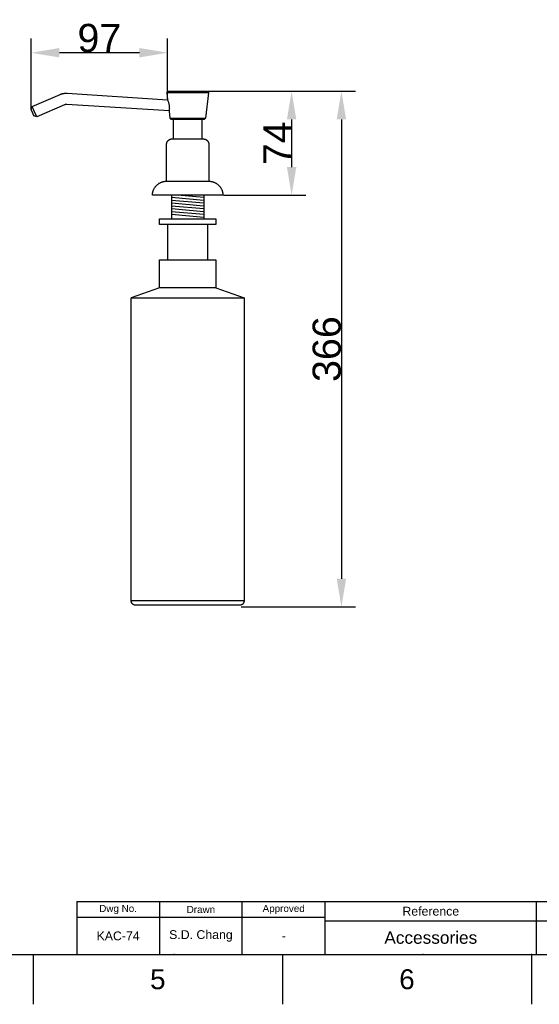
# Model space of a CAD drawing. Header units: millimetres. Extents: x 580 to 2065, y -13 to 1037.
# Tile 8 of 10: x 1313 to 1681, y -13 to 685. Entities that reach past the tile are written whole.
import ezdxf

# ---------------------------------------------------------------- set-up
doc = ezdxf.new("R2010")
doc.units = ezdxf.units.MM
doc.header["$LTSCALE"] = 0.1
for name, color, linetype in [('DEFAULT', 7, 'Continuous'), ('DIM', 3, 'Continuous'), ('FORM', 7, 'Continuous'), ('OUTLINE', 2, 'Continuous'), ('TEXT', 2, 'Continuous')]:
    doc.layers.add(name, color=color, linetype=linetype)
doc.styles.add('ARIAL', font='arial_0.ttf')
doc.styles.get("Standard").update_dxf_attribs({"font": 'arial_0.ttf'})
doc.dimstyles.new('DIMENSION STYLE 01', dxfattribs={"dimtxt": 20, "dimasz": 20, "dimexe": 10, "dimexo": 0.5, "dimgap": 0.09, "dimtad": 1, "dimtoh": 1, "dimdec": 0, "dimzin": 0, "dimdsep": 46, "dimtxsty": 'ARIAL', "dimcen": 0.5, "dimadec": 1, "dimazin": 0, "dimtfac": 1, "dimtdec": 4, "dimtofl": 0, "dimtmove": 0, "dimatfit": 3, "dimfxl": 1, "dimtolj": 1, "dimtzin": 0, "dimarcsym": 0})

# ---------------------------------------------------------------- blocks, each defined once
blk = doc.blocks.new('*D98')
at = {"layer": 'DEFAULT', "color": 0, "lineweight": -2, "transparency": 16777216}
for p, q in [((1446.21, 634.25), (1515.6, 634.25)), ((1505.6, 614.25), (1505.6, 580.43)), ((1457.34, 560.43), (1515.6, 560.43))]:
    blk.add_line(p, q, dxfattribs=at)
at = {"layer": 'DEFAULT', "color": 0, "transparency": 16777216}
for points in [[(1502.27, 614.25), (1508.93, 614.25), (1505.6, 634.25)], [(1502.27, 580.43), (1508.93, 580.43), (1505.6, 560.43)]]:
    blk.add_solid(points, dxfattribs=at)
at = {"layer": 'Defpoints', "color": 0, "transparency": 16777216}
for p in [(1445.71, 634.25), (1456.84, 560.43), (1505.6, 560.43)]:
    blk.add_point(p, dxfattribs=at)
at = {"layer": 'DEFAULT', "color": 0, "transparency": 16777216, "insert": (1495.51, 597.34), "char_height": 20, "attachment_point": 5, "rotation": 90, "style": 'ARIAL'}
blk.add_mtext('\\A1;74', dxfattribs=at)
blk = doc.blocks.new('*D99')
at = {"layer": 'DEFAULT', "color": 0, "lineweight": -2, "transparency": 16777216}
for p, q in [((1446.21, 634.25), (1550.94, 634.25)), ((1540.94, 614.25), (1540.94, 288.5)), ((1469.73, 268.5), (1550.94, 268.5))]:
    blk.add_line(p, q, dxfattribs=at)
at = {"layer": 'DEFAULT', "color": 0, "transparency": 16777216}
for points in [[(1537.61, 614.25), (1544.28, 614.25), (1540.94, 634.25)], [(1537.61, 288.5), (1544.28, 288.5), (1540.94, 268.5)]]:
    blk.add_solid(points, dxfattribs=at)
at = {"layer": 'Defpoints', "color": 0, "transparency": 16777216}
for p in [(1445.71, 634.25), (1469.23, 268.5), (1540.94, 268.5)]:
    blk.add_point(p, dxfattribs=at)
at = {"layer": 'DEFAULT', "color": 0, "transparency": 16777216, "insert": (1530.63, 451.37), "char_height": 20, "attachment_point": 5, "rotation": 90, "style": 'ARIAL'}
blk.add_mtext('\\A1;366', dxfattribs=at)
blk = doc.blocks.new('*D102')
at = {"layer": 'DEFAULT', "color": 0, "lineweight": -2, "transparency": 16777216}
for p, q in [((1320.79, 621.84), (1320.79, 671.54)), ((1417.59, 628.74), (1417.59, 671.54)), ((1397.59, 661.54), (1340.79, 661.54))]:
    blk.add_line(p, q, dxfattribs=at)
at = {"layer": 'DEFAULT', "color": 0, "transparency": 16777216}
for points in [[(1340.79, 664.88), (1340.79, 658.21), (1320.79, 661.54)], [(1397.59, 664.88), (1397.59, 658.21), (1417.59, 661.54)]]:
    blk.add_solid(points, dxfattribs=at)
at = {"layer": 'Defpoints', "color": 0, "transparency": 16777216}
for p in [(1320.79, 661.54), (1417.59, 628.24), (1320.79, 621.34)]:
    blk.add_point(p, dxfattribs=at)
at = {"layer": 'DEFAULT', "color": 0, "transparency": 16777216, "insert": (1369.19, 671.85), "char_height": 20, "attachment_point": 5, "style": 'ARIAL'}
blk.add_mtext('\\A1;97', dxfattribs=at)

msp = doc.modelspace()

# ---------------------------------------------------------------- linework, layer by layer
for p, q in [((615.21, 22.08), (2029.35, 22.08)), ((1322.28, 22.08), (1322.28, -13.27)), ((1499.05, 22.08), (1499.05, -13.27)), ((1675.82, 22.08), (1675.82, -13.27))]:
    msp.add_line(p, q)
for p in [(1422.28, 22.08), (1599.05, 22.08), (1675.82, 22.08)]:
    msp.add_point(p)
at = {"layer": 'DIM'}
for p, q in [((1443.33, 556.84), (1420.33, 558.79)), ((1443.33, 558.84), (1424.73, 560.43)), ((1443.33, 554.83), (1420.33, 556.79)), ((1443.33, 552.82), (1420.33, 554.78)), ((1443.33, 550.81), (1420.33, 552.77)), ((1443.33, 548.81), (1420.33, 550.76)), ((1443.33, 546.8), (1420.33, 548.76)), ((1443.33, 544.79), (1420.33, 546.75))]:
    msp.add_line(p, q, dxfattribs=at)
at = {"layer": 'FORM'}
for p, q in [((1353.1, 59.58), (2029.35, 59.58)), ((1353.1, 59.58), (1353.1, 22.08)), ((1411.85, 59.58), (1411.85, 22.08)), ((1470.6, 22.08), (1470.6, 59.58)), ((1529.35, 22.08), (1529.35, 59.58)), ((1679.35, 22.08), (1679.35, 59.58)), ((1679.35, 22.08), (1679.35, 59.58)), ((1679.35, 22.08), (1679.35, 59.58)), ((1529.35, 48.33), (1353.1, 48.33)), ((1529.35, 45.83), (1879.35, 45.83))]:
    msp.add_line(p, q, dxfattribs=at)
at = {"layer": 'OUTLINE'}
for p, q in [((1321.57, 623.32), (1341.48, 632.01)), ((1341.48, 632.01), (1341.71, 632.1)), ((1341.71, 632.1), (1341.94, 632.18)), ((1341.94, 632.18), (1342.18, 632.26)), ((1342.18, 632.26), (1342.41, 632.34)), ((1342.41, 632.34), (1342.65, 632.41)), ((1342.65, 632.41), (1342.89, 632.47)), ((1342.89, 632.47), (1343.12, 632.53)), ((1343.12, 632.53), (1343.36, 632.58)), ((1343.36, 632.58), (1343.61, 632.63)), ((1343.61, 632.63), (1343.85, 632.68)), ((1343.85, 632.68), (1344.09, 632.72)), ((1344.09, 632.72), (1344.34, 632.75)), ((1344.34, 632.75), (1344.58, 632.78)), ((1344.58, 632.78), (1344.83, 632.81)), ((1344.83, 632.81), (1345.08, 632.83)), ((1345.08, 632.83), (1345.32, 632.84)), ((1345.32, 632.84), (1345.7, 632.85)), ((1345.7, 632.85), (1346.08, 632.85)), ((1346.08, 632.85), (1346.39, 632.84)), ((1346.39, 632.84), (1417.59, 628.24)), ((1416.98, 633.12), (1417.98, 634.25)), ((1446.7, 633.12), (1416.98, 633.12)), ((1416.98, 633.12), (1417.62, 628.02)), ((1417.98, 634.25), (1445.71, 634.25)), ((1446.7, 633.12), (1444.45, 615.12)), ((1445.71, 634.25), (1446.7, 633.12)), ((1446.7, 633.12), (1446.7, 633.12)), ((1320.79, 621.34), (1321.57, 623.32)), ((1323.17, 619.65), (1321.57, 623.31)), ((1344.38, 624.55), (1324.77, 615.99)), ((1344.46, 624.58), (1344.38, 624.55)), ((1344.54, 624.61), (1344.46, 624.58)), ((1344.62, 624.64), (1344.54, 624.61)), ((1344.7, 624.67), (1344.62, 624.64)), ((1344.79, 624.7), (1344.7, 624.67)), ((1344.87, 624.72), (1344.79, 624.7)), ((1344.95, 624.74), (1344.87, 624.72)), ((1345.04, 624.76), (1344.95, 624.74)), ((1345.12, 624.78), (1345.04, 624.76)), ((1345.21, 624.79), (1345.12, 624.78)), ((1345.29, 624.81), (1345.21, 624.79)), ((1345.38, 624.82), (1345.29, 624.81)), ((1345.47, 624.83), (1345.38, 624.82)), ((1345.55, 624.84), (1345.47, 624.83)), ((1345.64, 624.85), (1345.55, 624.84)), ((1345.73, 624.85), (1345.64, 624.85)), ((1345.79, 624.85), (1345.73, 624.85)), ((1345.86, 624.85), (1345.79, 624.85)), ((1345.93, 624.85), (1345.86, 624.85)), ((1346, 624.85), (1345.93, 624.85)), ((1418.66, 620.22), (1346, 624.85)), ((1417.62, 628.02), (1417.81, 627.54)), ((1417.81, 627.54), (1417.99, 627.05)), ((1417.99, 627.05), (1418.15, 626.55)), ((1418.15, 626.55), (1418.3, 626.05)), ((1418.3, 626.05), (1418.43, 625.54)), ((1418.43, 625.54), (1418.54, 625.03)), ((1418.54, 625.03), (1418.64, 624.52)), ((1418.64, 624.52), (1418.72, 624.01)), ((1418.72, 624.01), (1418.77, 623.56)), ((1418.77, 623.56), (1418.8, 623.12)), ((1418.82, 621.78), (1418.79, 621.33)), ((1418.8, 623.12), (1418.82, 622.67)), ((1418.82, 622.67), (1418.83, 622.23)), ((1418.83, 622.23), (1418.82, 621.78)), ((1321.79, 619.05), (1320.79, 621.34)), ((1322.79, 616.76), (1321.79, 619.05)), ((1324.77, 615.99), (1322.79, 616.76)), ((1324.77, 615.99), (1323.17, 619.65)), ((1418.69, 620.45), (1418.62, 620.01)), ((1418.62, 620.01), (1419.23, 615.12)), ((1418.75, 620.89), (1418.69, 620.45)), ((1418.79, 621.33), (1418.75, 620.89)), ((1420.23, 614.25), (1419.23, 615.12)), ((1419.23, 615.12), (1444.45, 615.12)), ((1419.23, 615.12), (1419.23, 615.12)), ((1444.45, 615.12), (1443.46, 614.25)), ((1443.46, 614.25), (1420.23, 614.25)), ((1421.84, 600.43), (1421.84, 614.25)), ((1441.84, 614.25), (1441.84, 600.43)), ((1416.84, 596.61), (1416.85, 596.7)), ((1416.84, 570.43), (1416.84, 596.61)), ((1416.85, 596.8), (1416.86, 596.89)), ((1416.85, 596.7), (1416.85, 596.8)), ((1416.86, 596.89), (1416.87, 596.99)), ((1416.87, 596.99), (1416.88, 597.09)), ((1416.88, 597.09), (1416.9, 597.18)), ((1416.9, 597.18), (1416.92, 597.28)), ((1416.92, 597.28), (1416.94, 597.37)), ((1416.94, 597.37), (1416.96, 597.47)), ((1416.96, 597.47), (1416.99, 597.56)), ((1416.99, 597.56), (1417.01, 597.66)), ((1417.01, 597.66), (1417.04, 597.75)), ((1417.04, 597.75), (1417.08, 597.85)), ((1417.08, 597.85), (1417.11, 597.94)), ((1417.11, 597.94), (1417.15, 598.03)), ((1417.15, 598.03), (1417.19, 598.12)), ((1417.19, 598.12), (1417.23, 598.21)), ((1417.23, 598.21), (1417.27, 598.3)), ((1417.27, 598.3), (1417.32, 598.39)), ((1417.32, 598.39), (1417.37, 598.47)), ((1417.37, 598.47), (1417.42, 598.56)), ((1417.42, 598.56), (1417.47, 598.64)), ((1417.47, 598.64), (1417.52, 598.72)), ((1417.52, 598.72), (1417.58, 598.8)), ((1417.58, 598.8), (1417.64, 598.88)), ((1417.64, 598.88), (1417.7, 598.95)), ((1417.7, 598.95), (1417.76, 599.03)), ((1417.76, 599.03), (1417.82, 599.1)), ((1417.82, 599.1), (1417.89, 599.17)), ((1417.89, 599.17), (1417.95, 599.24)), ((1417.95, 599.24), (1418.02, 599.31)), ((1418.02, 599.31), (1418.09, 599.37)), ((1418.09, 599.37), (1418.15, 599.44)), ((1418.15, 599.44), (1418.22, 599.5)), ((1418.22, 599.5), (1418.3, 599.56)), ((1418.3, 599.56), (1418.37, 599.62)), ((1418.37, 599.62), (1418.45, 599.67)), ((1418.45, 599.67), (1418.52, 599.73)), ((1418.52, 599.73), (1418.6, 599.78)), ((1418.6, 599.78), (1418.68, 599.83)), ((1418.68, 599.83), (1418.76, 599.88)), ((1418.76, 599.88), (1418.85, 599.93)), ((1418.85, 599.93), (1418.93, 599.97)), ((1418.93, 599.97), (1419.01, 600.02)), ((1419.01, 600.02), (1419.1, 600.06)), ((1419.1, 600.06), (1419.19, 600.1)), ((1419.19, 600.1), (1419.28, 600.14)), ((1419.28, 600.14), (1419.37, 600.17)), ((1419.37, 600.17), (1419.46, 600.2)), ((1419.46, 600.2), (1419.55, 600.23)), ((1419.55, 600.23), (1419.64, 600.26)), ((1419.64, 600.26), (1419.73, 600.29)), ((1419.73, 600.29), (1419.82, 600.31)), ((1419.82, 600.31), (1419.92, 600.33)), ((1419.92, 600.33), (1420.01, 600.35)), ((1420.01, 600.35), (1420.1, 600.37)), ((1420.1, 600.37), (1420.2, 600.39)), ((1420.2, 600.39), (1420.29, 600.4)), ((1420.29, 600.4), (1420.38, 600.41)), ((1420.38, 600.41), (1420.48, 600.42)), ((1420.48, 600.42), (1420.57, 600.42)), ((1420.57, 600.42), (1420.66, 600.42)), ((1420.66, 600.42), (1420.76, 600.43)), ((1420.76, 600.43), (1442.93, 600.43)), ((1442.93, 600.43), (1443.02, 600.43)), ((1443.02, 600.43), (1443.1, 600.42)), ((1443.1, 600.42), (1443.19, 600.42)), ((1443.19, 600.42), (1443.28, 600.41)), ((1443.28, 600.41), (1443.37, 600.4)), ((1443.37, 600.4), (1443.46, 600.39)), ((1443.46, 600.39), (1443.54, 600.38)), ((1443.54, 600.38), (1443.63, 600.36)), ((1443.63, 600.36), (1443.72, 600.35)), ((1443.72, 600.35), (1443.8, 600.33)), ((1443.8, 600.33), (1443.89, 600.31)), ((1443.89, 600.31), (1443.97, 600.28)), ((1443.97, 600.28), (1444.06, 600.26)), ((1444.06, 600.26), (1444.14, 600.23)), ((1444.14, 600.23), (1444.22, 600.21)), ((1444.22, 600.21), (1444.31, 600.18)), ((1444.31, 600.18), (1444.39, 600.14)), ((1444.39, 600.14), (1444.47, 600.11)), ((1444.47, 600.11), (1444.55, 600.07)), ((1444.55, 600.07), (1444.63, 600.04)), ((1444.63, 600.04), (1444.71, 600)), ((1444.71, 600), (1444.79, 599.96)), ((1444.79, 599.96), (1444.86, 599.91)), ((1444.86, 599.91), (1444.94, 599.87)), ((1444.94, 599.87), (1445.02, 599.82)), ((1445.02, 599.82), (1445.09, 599.78)), ((1445.09, 599.78), (1445.16, 599.73)), ((1445.16, 599.73), (1445.23, 599.67)), ((1445.23, 599.67), (1445.31, 599.62)), ((1445.31, 599.62), (1445.37, 599.57)), ((1445.37, 599.57), (1445.44, 599.51)), ((1445.44, 599.51), (1445.51, 599.45)), ((1445.51, 599.45), (1445.58, 599.4)), ((1445.58, 599.4), (1445.64, 599.34)), ((1445.64, 599.34), (1445.7, 599.27)), ((1445.7, 599.27), (1445.76, 599.21)), ((1445.76, 599.21), (1445.82, 599.15)), ((1445.82, 599.15), (1445.88, 599.08)), ((1445.88, 599.08), (1445.94, 599.01)), ((1445.94, 599.01), (1445.99, 598.94)), ((1445.99, 598.94), (1446.05, 598.87)), ((1446.05, 598.87), (1446.1, 598.8)), ((1446.1, 598.8), (1446.15, 598.73)), ((1446.15, 598.73), (1446.2, 598.66)), ((1446.2, 598.66), (1446.25, 598.58)), ((1446.25, 598.58), (1446.29, 598.51)), ((1446.29, 598.51), (1446.34, 598.43)), ((1446.34, 598.43), (1446.38, 598.36)), ((1446.38, 598.36), (1446.42, 598.28)), ((1446.42, 598.28), (1446.46, 598.2)), ((1446.46, 598.2), (1446.5, 598.12)), ((1446.5, 598.12), (1446.53, 598.04)), ((1446.53, 598.04), (1446.57, 597.96)), ((1446.57, 597.96), (1446.6, 597.87)), ((1446.6, 597.87), (1446.63, 597.79)), ((1446.63, 597.79), (1446.66, 597.71)), ((1446.66, 597.71), (1446.68, 597.62)), ((1446.68, 597.62), (1446.71, 597.54)), ((1446.71, 597.54), (1446.73, 597.45)), ((1446.73, 597.45), (1446.75, 597.37)), ((1446.75, 597.37), (1446.77, 597.28)), ((1446.77, 597.28), (1446.78, 597.19)), ((1446.78, 597.19), (1446.8, 597.11)), ((1446.8, 597.11), (1446.81, 597.02)), ((1446.81, 597.02), (1446.82, 596.89)), ((1446.82, 596.89), (1446.83, 596.77)), ((1446.83, 596.77), (1446.84, 596.64)), ((1446.84, 596.64), (1446.84, 570.43)), ((1408.12, 565.33), (1408.29, 565.62)), ((1408.29, 565.62), (1408.48, 565.91)), ((1408.48, 565.91), (1408.67, 566.19)), ((1408.67, 566.19), (1408.87, 566.47)), ((1408.87, 566.47), (1409.08, 566.74)), ((1409.08, 566.74), (1409.3, 567)), ((1409.3, 567), (1409.53, 567.25)), ((1409.53, 567.25), (1409.77, 567.5)), ((1409.77, 567.5), (1410.01, 567.73)), ((1410.01, 567.73), (1410.26, 567.96)), ((1410.26, 567.96), (1410.53, 568.18)), ((1410.53, 568.18), (1410.79, 568.39)), ((1410.79, 568.39), (1411.07, 568.59)), ((1411.07, 568.59), (1411.35, 568.79)), ((1411.35, 568.79), (1411.64, 568.97)), ((1411.64, 568.97), (1411.93, 569.14)), ((1411.93, 569.14), (1412.23, 569.3)), ((1412.23, 569.3), (1412.54, 569.46)), ((1412.54, 569.46), (1412.85, 569.6)), ((1412.85, 569.6), (1413.17, 569.73)), ((1413.17, 569.73), (1413.49, 569.85)), ((1413.49, 569.85), (1413.81, 569.96)), ((1413.81, 569.96), (1414.14, 570.05)), ((1414.14, 570.05), (1414.47, 570.14)), ((1414.47, 570.14), (1414.8, 570.22)), ((1414.8, 570.22), (1415.13, 570.28)), ((1415.13, 570.28), (1415.47, 570.33)), ((1415.47, 570.33), (1415.81, 570.37)), ((1415.81, 570.37), (1416.15, 570.4)), ((1416.15, 570.4), (1416.49, 570.42)), ((1416.49, 570.42), (1416.83, 570.43)), ((1416.83, 570.43), (1446.85, 570.43)), ((1446.85, 570.43), (1447.19, 570.42)), ((1447.19, 570.42), (1447.53, 570.4)), ((1447.53, 570.4), (1447.87, 570.37)), ((1447.87, 570.37), (1448.21, 570.33)), ((1448.21, 570.33), (1448.55, 570.28)), ((1448.55, 570.28), (1448.88, 570.22)), ((1448.88, 570.22), (1449.22, 570.14)), ((1449.22, 570.14), (1449.55, 570.05)), ((1449.55, 570.05), (1449.88, 569.96)), ((1449.88, 569.96), (1450.2, 569.85)), ((1450.2, 569.85), (1450.52, 569.73)), ((1450.52, 569.73), (1450.83, 569.6)), ((1450.83, 569.6), (1451.14, 569.46)), ((1451.14, 569.46), (1451.45, 569.3)), ((1451.45, 569.3), (1451.75, 569.14)), ((1451.75, 569.14), (1452.04, 568.97)), ((1452.04, 568.97), (1452.33, 568.79)), ((1452.33, 568.79), (1452.62, 568.59)), ((1452.62, 568.59), (1452.89, 568.39)), ((1452.89, 568.39), (1453.16, 568.18)), ((1453.16, 568.18), (1453.42, 567.96)), ((1453.42, 567.96), (1453.67, 567.73)), ((1453.67, 567.73), (1453.92, 567.5)), ((1453.92, 567.5), (1454.16, 567.25)), ((1454.16, 567.25), (1454.38, 567)), ((1454.38, 567), (1454.6, 566.74)), ((1454.6, 566.74), (1454.82, 566.47)), ((1454.82, 566.47), (1455.02, 566.19)), ((1455.02, 566.19), (1455.21, 565.91)), ((1455.21, 565.91), (1455.39, 565.62)), ((1455.39, 565.62), (1455.56, 565.33)), ((1406.84, 560.43), (1406.85, 560.77)), ((1406.85, 560.43), (1406.84, 560.43)), ((1406.85, 560.77), (1406.86, 561.11)), ((1406.86, 560.43), (1406.85, 560.43)), ((1406.85, 560.43), (1406.85, 560.43)), ((1406.85, 560.43), (1406.85, 560.43)), ((1406.86, 561.11), (1406.89, 561.45)), ((1406.87, 560.43), (1406.86, 560.43)), ((1406.86, 560.43), (1406.86, 560.43)), ((1406.88, 560.43), (1406.87, 560.43)), ((1406.87, 560.43), (1406.87, 560.43)), ((1406.89, 560.43), (1406.88, 560.43)), ((1406.89, 561.45), (1406.93, 561.79)), ((1406.9, 560.43), (1406.89, 560.43)), ((1406.91, 560.43), (1406.9, 560.43)), ((1406.92, 560.43), (1406.91, 560.43)), ((1406.93, 560.43), (1406.92, 560.43)), ((1406.93, 561.79), (1406.99, 562.12)), ((1406.94, 560.43), (1406.93, 560.43)), ((1406.96, 560.43), (1406.94, 560.43)), ((1406.97, 560.43), (1406.96, 560.43)), ((1406.99, 560.43), (1406.97, 560.43)), ((1406.99, 562.12), (1407.05, 562.46)), ((1407, 560.43), (1406.99, 560.43)), ((1407.03, 560.43), (1407, 560.43)), ((1407.04, 560.43), (1407.03, 560.43)), ((1407.07, 560.43), (1407.04, 560.43)), ((1407.05, 562.46), (1407.12, 562.79)), ((1407.11, 560.43), (1407.07, 560.43)), ((1407.07, 560.43), (1407.07, 560.43)), ((1407.16, 560.43), (1407.11, 560.43)), ((1407.11, 560.43), (1407.11, 560.43)), ((1407.12, 562.79), (1407.21, 563.12)), ((1407.21, 560.43), (1407.16, 560.43)), ((1407.21, 563.12), (1407.31, 563.45)), ((1407.26, 560.43), (1407.21, 560.43)), ((1407.21, 560.43), (1407.21, 560.43)), ((1407.32, 560.43), (1407.26, 560.43)), ((1407.26, 560.43), (1407.26, 560.43)), ((1407.31, 563.45), (1407.42, 563.77)), ((1407.37, 560.43), (1407.32, 560.43)), ((1407.32, 560.43), (1407.32, 560.43)), ((1407.38, 560.43), (1407.37, 560.43)), ((1407.44, 560.43), (1407.38, 560.43)), ((1407.42, 563.77), (1407.54, 564.09)), ((1407.45, 560.43), (1407.44, 560.43)), ((1407.5, 560.43), (1407.45, 560.43)), ((1407.52, 560.43), (1407.5, 560.43)), ((1407.57, 560.43), (1407.52, 560.43)), ((1407.54, 564.09), (1407.67, 564.41)), ((1407.59, 560.43), (1407.57, 560.43)), ((1407.65, 560.43), (1407.59, 560.43)), ((1407.67, 560.43), (1407.65, 560.43)), ((1407.67, 564.41), (1407.81, 564.72)), ((1407.73, 560.43), (1407.67, 560.43)), ((1407.75, 560.43), (1407.73, 560.43)), ((1407.81, 560.43), (1407.75, 560.43)), ((1407.81, 564.72), (1407.96, 565.02)), ((1407.83, 560.43), (1407.81, 560.43)), ((1407.89, 560.43), (1407.83, 560.43)), ((1407.92, 560.43), (1407.89, 560.43)), ((1407.98, 560.43), (1407.92, 560.43)), ((1407.96, 565.02), (1408.12, 565.33)), ((1408.01, 560.43), (1407.98, 560.43)), ((1408.07, 560.43), (1408.01, 560.43)), ((1408.1, 560.43), (1408.07, 560.43)), ((1408.17, 560.43), (1408.1, 560.43)), ((1408.2, 560.43), (1408.17, 560.43)), ((1408.27, 560.43), (1408.2, 560.43)), ((1408.3, 560.43), (1408.27, 560.43)), ((1408.38, 560.43), (1408.3, 560.43)), ((1408.41, 560.43), (1408.38, 560.43)), ((1408.49, 560.43), (1408.41, 560.43)), ((1408.52, 560.43), (1408.49, 560.43)), ((1408.6, 560.43), (1408.52, 560.43)), ((1408.63, 560.43), (1408.6, 560.43)), ((1408.71, 560.43), (1408.63, 560.43)), ((1408.75, 560.43), (1408.71, 560.43)), ((1408.83, 560.43), (1408.75, 560.43)), ((1408.86, 560.43), (1408.83, 560.43)), ((1408.96, 560.43), (1408.86, 560.43)), ((1408.99, 560.43), (1408.96, 560.43)), ((1409.09, 560.43), (1408.99, 560.43)), ((1409.11, 560.43), (1409.09, 560.43)), ((1409.22, 560.43), (1409.11, 560.43)), ((1409.24, 560.43), (1409.22, 560.43)), ((1409.35, 560.43), (1409.24, 560.43)), ((1409.38, 560.43), (1409.35, 560.43)), ((1409.49, 560.43), (1409.38, 560.43)), ((1409.51, 560.43), (1409.49, 560.43)), ((1409.64, 560.43), (1409.51, 560.43)), ((1409.65, 560.43), (1409.64, 560.43)), ((1409.78, 560.43), (1409.65, 560.43)), ((1409.79, 560.43), (1409.78, 560.43)), ((1409.93, 560.43), (1409.79, 560.43)), ((1409.94, 560.43), (1409.93, 560.43)), ((1410.25, 560.43), (1409.94, 560.43)), ((1410.4, 560.43), (1410.25, 560.43)), ((1410.41, 560.43), (1410.4, 560.43)), ((1410.56, 560.43), (1410.41, 560.43)), ((1410.57, 560.43), (1410.56, 560.43)), ((1410.72, 560.43), (1410.57, 560.43)), ((1410.74, 560.43), (1410.72, 560.43)), ((1410.89, 560.43), (1410.74, 560.43)), ((1410.92, 560.43), (1410.89, 560.43)), ((1411.06, 560.43), (1410.92, 560.43)), ((1411.09, 560.43), (1411.06, 560.43)), ((1411.23, 560.43), (1411.09, 560.43)), ((1411.28, 560.43), (1411.23, 560.43)), ((1411.4, 560.43), (1411.28, 560.43)), ((1411.46, 560.43), (1411.4, 560.43)), ((1411.58, 560.43), (1411.46, 560.43)), ((1411.65, 560.43), (1411.58, 560.43)), ((1411.76, 560.43), (1411.65, 560.43)), ((1411.84, 560.43), (1411.76, 560.43)), ((1411.95, 560.43), (1411.84, 560.43)), ((1412.03, 560.43), (1411.95, 560.43)), ((1412.13, 560.43), (1412.03, 560.43)), ((1412.23, 560.43), (1412.13, 560.43)), ((1412.32, 560.43), (1412.23, 560.43)), ((1412.43, 560.43), (1412.32, 560.43)), ((1412.52, 560.43), (1412.43, 560.43)), ((1412.64, 560.43), (1412.52, 560.43)), ((1412.71, 560.43), (1412.64, 560.43)), ((1412.85, 560.43), (1412.71, 560.43)), ((1412.91, 560.43), (1412.85, 560.43)), ((1413.06, 560.43), (1412.91, 560.43)), ((1413.11, 560.43), (1413.06, 560.43)), ((1413.27, 560.43), (1413.11, 560.43)), ((1413.32, 560.43), (1413.27, 560.43)), ((1413.49, 560.43), (1413.32, 560.43)), ((1413.53, 560.43), (1413.49, 560.43)), ((1413.71, 560.43), (1413.53, 560.43)), ((1413.74, 560.43), (1413.71, 560.43)), ((1413.94, 560.43), (1413.74, 560.43)), ((1413.95, 560.43), (1413.94, 560.43)), ((1414.06, 560.43), (1413.95, 560.43)), ((1414.27, 560.43), (1414.06, 560.43)), ((1414.38, 560.43), (1414.27, 560.43)), ((1414.39, 560.43), (1414.38, 560.43)), ((1414.6, 560.43), (1414.39, 560.43)), ((1414.63, 560.43), (1414.6, 560.43)), ((1414.83, 560.43), (1414.63, 560.43)), ((1414.86, 560.43), (1414.83, 560.43)), ((1415.05, 560.43), (1414.86, 560.43)), ((1415.1, 560.43), (1415.05, 560.43)), ((1415.28, 560.43), (1415.1, 560.43)), ((1415.34, 560.43), (1415.28, 560.43)), ((1415.51, 560.43), (1415.34, 560.43)), ((1415.59, 560.43), (1415.51, 560.43)), ((1415.75, 560.43), (1415.59, 560.43)), ((1415.84, 560.43), (1415.75, 560.43)), ((1415.98, 560.43), (1415.84, 560.43)), ((1416.08, 560.43), (1415.98, 560.43)), ((1416.22, 560.43), (1416.08, 560.43)), ((1416.34, 560.43), (1416.22, 560.43)), ((1416.46, 560.43), (1416.34, 560.43)), ((1416.59, 560.43), (1416.46, 560.43)), ((1416.7, 560.43), (1416.59, 560.43)), ((1416.85, 560.43), (1416.7, 560.43)), ((1416.95, 560.43), (1416.85, 560.43)), ((1417.11, 560.43), (1416.95, 560.43)), ((1417.2, 560.43), (1417.11, 560.43)), ((1417.37, 560.43), (1417.2, 560.43)), ((1417.45, 560.43), (1417.37, 560.43)), ((1417.63, 560.43), (1417.45, 560.43)), ((1417.7, 560.43), (1417.63, 560.43)), ((1417.89, 560.43), (1417.7, 560.43)), ((1417.95, 560.43), (1417.89, 560.43)), ((1418.16, 560.43), (1417.95, 560.43)), ((1418.21, 560.43), (1418.16, 560.43)), ((1418.43, 560.43), (1418.21, 560.43)), ((1418.47, 560.43), (1418.43, 560.43)), ((1418.7, 560.43), (1418.47, 560.43)), ((1418.73, 560.43), (1418.7, 560.43)), ((1418.97, 560.43), (1418.73, 560.43)), ((1418.99, 560.43), (1418.97, 560.43)), ((1419.52, 560.43), (1418.99, 560.43)), ((1419.79, 560.43), (1419.52, 560.43)), ((1419.8, 560.43), (1419.79, 560.43)), ((1420.06, 560.43), (1419.8, 560.43)), ((1420.08, 560.43), (1420.06, 560.43)), ((1420.34, 560.43), (1420.08, 560.43)), ((1420.36, 560.43), (1420.34, 560.43)), ((1420.34, 560.43), (1420.34, 543.76)), ((1420.6, 560.43), (1420.36, 560.43)), ((1420.64, 560.43), (1420.6, 560.43)), ((1420.88, 560.43), (1420.64, 560.43)), ((1420.92, 560.43), (1420.88, 560.43)), ((1421.15, 560.43), (1420.92, 560.43)), ((1421.21, 560.43), (1421.15, 560.43)), ((1421.43, 560.43), (1421.21, 560.43)), ((1421.49, 560.43), (1421.43, 560.43)), ((1421.71, 560.43), (1421.49, 560.43)), ((1421.78, 560.43), (1421.71, 560.43)), ((1421.99, 560.43), (1421.78, 560.43)), ((1422.06, 560.43), (1421.99, 560.43)), ((1422.27, 560.43), (1422.06, 560.43)), ((1422.35, 560.43), (1422.27, 560.43)), ((1422.56, 560.43), (1422.35, 560.43)), ((1422.64, 560.43), (1422.56, 560.43)), ((1422.84, 560.43), (1422.64, 560.43)), ((1422.93, 560.43), (1422.84, 560.43)), ((1423.13, 560.43), (1422.93, 560.43)), ((1423.22, 560.43), (1423.13, 560.43)), ((1423.42, 560.43), (1423.22, 560.43)), ((1423.51, 560.43), (1423.42, 560.43)), ((1423.71, 560.43), (1423.51, 560.43)), ((1423.84, 560.43), (1423.71, 560.43)), ((1424, 560.43), (1423.84, 560.43)), ((1424.09, 560.43), (1424, 560.43)), ((1424.29, 560.43), (1424.09, 560.43)), ((1424.38, 560.43), (1424.29, 560.43)), ((1424.59, 560.43), (1424.38, 560.43)), ((1424.67, 560.43), (1424.59, 560.43)), ((1424.88, 560.43), (1424.67, 560.43)), ((1424.96, 560.43), (1424.88, 560.43)), ((1425.17, 560.43), (1424.96, 560.43)), ((1425.25, 560.43), (1425.17, 560.43)), ((1425.47, 560.43), (1425.25, 560.43)), ((1425.55, 560.43), (1425.47, 560.43)), ((1425.77, 560.43), (1425.55, 560.43)), ((1425.84, 560.43), (1425.77, 560.43)), ((1426.07, 560.43), (1425.84, 560.43)), ((1426.13, 560.43), (1426.07, 560.43)), ((1426.36, 560.43), (1426.13, 560.43)), ((1426.42, 560.43), (1426.36, 560.43)), ((1426.66, 560.43), (1426.42, 560.43)), ((1426.71, 560.43), (1426.66, 560.43)), ((1427.87, 560.43), (1426.71, 560.43)), ((1428.16, 560.43), (1427.87, 560.43)), ((1428.17, 560.43), (1428.16, 560.43)), ((1428.45, 560.43), (1428.17, 560.43)), ((1428.48, 560.43), (1428.45, 560.43)), ((1429.6, 560.43), (1428.48, 560.43)), ((1429.7, 560.43), (1429.6, 560.43)), ((1429.88, 560.43), (1429.7, 560.43)), ((1430, 560.43), (1429.88, 560.43)), ((1430.16, 560.43), (1430, 560.43)), ((1430.31, 560.43), (1430.16, 560.43)), ((1430.45, 560.43), (1430.31, 560.43)), ((1430.62, 560.43), (1430.45, 560.43)), ((1430.92, 560.43), (1430.62, 560.43)), ((1431.01, 560.43), (1430.92, 560.43)), ((1431.23, 560.43), (1431.01, 560.43)), ((1431.29, 560.43), (1431.23, 560.43)), ((1431.54, 560.43), (1431.29, 560.43)), ((1431.57, 560.43), (1431.54, 560.43)), ((1432.12, 560.43), (1431.57, 560.43)), ((1432.76, 560.43), (1432.12, 560.43)), ((1432.96, 560.43), (1432.76, 560.43)), ((1433.24, 560.43), (1432.96, 560.43)), ((1433.38, 560.43), (1433.24, 560.43)), ((1433.52, 560.43), (1433.38, 560.43)), ((1433.68, 560.43), (1433.52, 560.43)), ((1433.8, 560.43), (1433.68, 560.43)), ((1433.99, 560.43), (1433.8, 560.43)), ((1434.09, 560.43), (1433.99, 560.43)), ((1435.51, 560.43), (1434.09, 560.43)), ((1435.52, 560.43), (1435.51, 560.43)), ((1435.81, 560.43), (1435.52, 560.43)), ((1436.97, 560.43), (1435.81, 560.43)), ((1437.02, 560.43), (1436.97, 560.43)), ((1437.26, 560.43), (1437.02, 560.43)), ((1437.32, 560.43), (1437.26, 560.43)), ((1437.55, 560.43), (1437.32, 560.43)), ((1437.62, 560.43), (1437.55, 560.43)), ((1437.85, 560.43), (1437.62, 560.43)), ((1437.92, 560.43), (1437.85, 560.43)), ((1438.14, 560.43), (1437.92, 560.43)), ((1438.21, 560.43), (1438.14, 560.43)), ((1438.43, 560.43), (1438.21, 560.43)), ((1438.51, 560.43), (1438.43, 560.43)), ((1438.72, 560.43), (1438.51, 560.43)), ((1438.81, 560.43), (1438.72, 560.43)), ((1439.01, 560.43), (1438.81, 560.43)), ((1439.1, 560.43), (1439.01, 560.43)), ((1439.3, 560.43), (1439.1, 560.43)), ((1439.39, 560.43), (1439.3, 560.43)), ((1439.6, 560.43), (1439.39, 560.43)), ((1439.68, 560.43), (1439.6, 560.43)), ((1439.89, 560.43), (1439.68, 560.43)), ((1439.98, 560.43), (1439.89, 560.43)), ((1440.18, 560.43), (1439.98, 560.43)), ((1440.26, 560.43), (1440.18, 560.43)), ((1440.47, 560.43), (1440.26, 560.43)), ((1440.55, 560.43), (1440.47, 560.43)), ((1440.76, 560.43), (1440.55, 560.43)), ((1440.84, 560.43), (1440.76, 560.43)), ((1441.04, 560.43), (1440.84, 560.43)), ((1441.13, 560.43), (1441.04, 560.43)), ((1441.33, 560.43), (1441.13, 560.43)), ((1441.41, 560.43), (1441.33, 560.43)), ((1441.62, 560.43), (1441.41, 560.43)), ((1441.69, 560.43), (1441.62, 560.43)), ((1441.91, 560.43), (1441.69, 560.43)), ((1441.97, 560.43), (1441.91, 560.43)), ((1442.19, 560.43), (1441.97, 560.43)), ((1442.25, 560.43), (1442.19, 560.43)), ((1442.48, 560.43), (1442.25, 560.43)), ((1442.53, 560.43), (1442.48, 560.43)), ((1442.76, 560.43), (1442.53, 560.43)), ((1442.81, 560.43), (1442.76, 560.43)), ((1443.04, 560.43), (1442.81, 560.43)), ((1443.08, 560.43), (1443.04, 560.43)), ((1443.32, 560.43), (1443.08, 560.43)), ((1443.36, 560.43), (1443.32, 560.43)), ((1443.34, 560.43), (1443.34, 543.76)), ((1443.6, 560.43), (1443.36, 560.43)), ((1443.63, 560.43), (1443.6, 560.43)), ((1443.88, 560.43), (1443.63, 560.43)), ((1443.9, 560.43), (1443.88, 560.43)), ((1444.71, 560.43), (1443.9, 560.43)), ((1444.96, 560.43), (1444.71, 560.43)), ((1444.98, 560.43), (1444.96, 560.43)), ((1445.22, 560.43), (1444.98, 560.43)), ((1445.25, 560.43), (1445.22, 560.43)), ((1445.48, 560.43), (1445.25, 560.43)), ((1445.52, 560.43), (1445.48, 560.43)), ((1445.73, 560.43), (1445.52, 560.43)), ((1445.79, 560.43), (1445.73, 560.43)), ((1445.99, 560.43), (1445.79, 560.43)), ((1446.05, 560.43), (1445.99, 560.43)), ((1446.24, 560.43), (1446.05, 560.43)), ((1446.32, 560.43), (1446.24, 560.43)), ((1446.49, 560.43), (1446.32, 560.43)), ((1446.58, 560.43), (1446.49, 560.43)), ((1446.73, 560.43), (1446.58, 560.43)), ((1446.84, 560.43), (1446.73, 560.43)), ((1446.98, 560.43), (1446.84, 560.43)), ((1447.09, 560.43), (1446.98, 560.43)), ((1447.22, 560.43), (1447.09, 560.43)), ((1447.35, 560.43), (1447.22, 560.43)), ((1447.46, 560.43), (1447.35, 560.43)), ((1447.6, 560.43), (1447.46, 560.43)), ((1447.7, 560.43), (1447.6, 560.43)), ((1447.85, 560.43), (1447.7, 560.43)), ((1447.94, 560.43), (1447.85, 560.43)), ((1448.1, 560.43), (1447.94, 560.43)), ((1448.17, 560.43), (1448.1, 560.43)), ((1448.34, 560.43), (1448.17, 560.43)), ((1448.4, 560.43), (1448.34, 560.43)), ((1448.58, 560.43), (1448.4, 560.43)), ((1448.63, 560.43), (1448.58, 560.43)), ((1448.82, 560.43), (1448.63, 560.43)), ((1448.86, 560.43), (1448.82, 560.43)), ((1449.06, 560.43), (1448.86, 560.43)), ((1449.08, 560.43), (1449.06, 560.43)), ((1449.97, 560.43), (1449.08, 560.43)), ((1450.16, 560.43), (1449.97, 560.43)), ((1450.19, 560.43), (1450.16, 560.43)), ((1450.37, 560.43), (1450.19, 560.43)), ((1450.41, 560.43), (1450.37, 560.43)), ((1450.57, 560.43), (1450.41, 560.43)), ((1450.63, 560.43), (1450.57, 560.43)), ((1450.77, 560.43), (1450.63, 560.43)), ((1450.84, 560.43), (1450.77, 560.43)), ((1450.97, 560.43), (1450.84, 560.43)), ((1451.05, 560.43), (1450.97, 560.43)), ((1451.17, 560.43), (1451.05, 560.43)), ((1451.25, 560.43), (1451.17, 560.43)), ((1451.36, 560.43), (1451.25, 560.43)), ((1451.45, 560.43), (1451.36, 560.43)), ((1451.55, 560.43), (1451.45, 560.43)), ((1451.65, 560.43), (1451.55, 560.43)), ((1451.74, 560.43), (1451.65, 560.43)), ((1451.85, 560.43), (1451.74, 560.43)), ((1451.92, 560.43), (1451.85, 560.43)), ((1452.04, 560.43), (1451.92, 560.43)), ((1452.1, 560.43), (1452.04, 560.43)), ((1452.23, 560.43), (1452.1, 560.43)), ((1452.28, 560.43), (1452.23, 560.43)), ((1452.41, 560.43), (1452.28, 560.43)), ((1452.46, 560.43), (1452.41, 560.43)), ((1452.59, 560.43), (1452.46, 560.43)), ((1452.63, 560.43), (1452.59, 560.43)), ((1452.77, 560.43), (1452.63, 560.43)), ((1452.8, 560.43), (1452.77, 560.43)), ((1452.94, 560.43), (1452.8, 560.43)), ((1452.96, 560.43), (1452.94, 560.43)), ((1453.11, 560.43), (1452.96, 560.43)), ((1453.13, 560.43), (1453.11, 560.43)), ((1453.28, 560.43), (1453.13, 560.43)), ((1453.29, 560.43), (1453.28, 560.43)), ((1453.6, 560.43), (1453.29, 560.43)), ((1453.74, 560.43), (1453.6, 560.43)), ((1453.75, 560.43), (1453.74, 560.43)), ((1453.89, 560.43), (1453.75, 560.43)), ((1453.9, 560.43), (1453.89, 560.43)), ((1454.03, 560.43), (1453.9, 560.43)), ((1454.05, 560.43), (1454.03, 560.43)), ((1454.17, 560.43), (1454.05, 560.43)), ((1454.19, 560.43), (1454.17, 560.43)), ((1454.31, 560.43), (1454.19, 560.43)), ((1454.33, 560.43), (1454.31, 560.43)), ((1454.44, 560.43), (1454.33, 560.43)), ((1454.47, 560.43), (1454.44, 560.43)), ((1454.57, 560.43), (1454.47, 560.43)), ((1454.6, 560.43), (1454.57, 560.43)), ((1454.7, 560.43), (1454.6, 560.43)), ((1454.73, 560.43), (1454.7, 560.43)), ((1454.82, 560.43), (1454.73, 560.43)), ((1454.85, 560.43), (1454.82, 560.43)), ((1454.94, 560.43), (1454.85, 560.43)), ((1454.97, 560.43), (1454.94, 560.43)), ((1455.05, 560.43), (1454.97, 560.43)), ((1455.09, 560.43), (1455.05, 560.43)), ((1455.17, 560.43), (1455.09, 560.43)), ((1455.2, 560.43), (1455.17, 560.43)), ((1455.28, 560.43), (1455.2, 560.43)), ((1455.31, 560.43), (1455.28, 560.43)), ((1455.38, 560.43), (1455.31, 560.43)), ((1455.41, 560.43), (1455.38, 560.43)), ((1455.48, 560.43), (1455.41, 560.43)), ((1455.51, 560.43), (1455.48, 560.43)), ((1455.58, 560.43), (1455.51, 560.43)), ((1455.56, 565.33), (1455.72, 565.02)), ((1455.61, 560.43), (1455.58, 560.43)), ((1455.67, 560.43), (1455.61, 560.43)), ((1455.7, 560.43), (1455.67, 560.43)), ((1455.77, 560.43), (1455.7, 560.43)), ((1455.72, 565.02), (1455.88, 564.72)), ((1455.79, 560.43), (1455.77, 560.43)), ((1455.85, 560.43), (1455.79, 560.43)), ((1455.88, 560.43), (1455.85, 560.43)), ((1455.88, 564.72), (1456.02, 564.41)), ((1455.94, 560.43), (1455.88, 560.43)), ((1455.96, 560.43), (1455.94, 560.43)), ((1456.02, 560.43), (1455.96, 560.43)), ((1456.02, 564.41), (1456.15, 564.09)), ((1456.04, 560.43), (1456.02, 560.43)), ((1456.09, 560.43), (1456.04, 560.43)), ((1456.11, 560.43), (1456.09, 560.43)), ((1456.17, 560.43), (1456.11, 560.43)), ((1456.15, 564.09), (1456.27, 563.77)), ((1456.18, 560.43), (1456.17, 560.43)), ((1456.23, 560.43), (1456.18, 560.43)), ((1456.25, 560.43), (1456.23, 560.43)), ((1456.3, 560.43), (1456.25, 560.43)), ((1456.27, 563.77), (1456.38, 563.45)), ((1456.31, 560.43), (1456.3, 560.43)), ((1456.36, 560.43), (1456.31, 560.43)), ((1456.37, 560.43), (1456.36, 560.43)), ((1456.42, 560.43), (1456.37, 560.43)), ((1456.38, 563.45), (1456.47, 563.12)), ((1456.47, 560.43), (1456.42, 560.43)), ((1456.42, 560.43), (1456.42, 560.43)), ((1456.47, 563.12), (1456.56, 562.79)), ((1456.48, 560.43), (1456.47, 560.43)), ((1456.53, 560.43), (1456.48, 560.43)), ((1456.57, 560.43), (1456.53, 560.43)), ((1456.56, 562.79), (1456.63, 562.46)), ((1456.61, 560.43), (1456.57, 560.43)), ((1456.57, 560.43), (1456.57, 560.43)), ((1456.65, 560.43), (1456.61, 560.43)), ((1456.61, 560.43), (1456.61, 560.43)), ((1456.63, 562.46), (1456.7, 562.12)), ((1456.68, 560.43), (1456.65, 560.43)), ((1456.65, 560.43), (1456.65, 560.43)), ((1456.69, 560.43), (1456.68, 560.43)), ((1456.71, 560.43), (1456.69, 560.43)), ((1456.7, 562.12), (1456.75, 561.79)), ((1456.72, 560.43), (1456.71, 560.43)), ((1456.74, 560.43), (1456.72, 560.43)), ((1456.75, 560.43), (1456.74, 560.43)), ((1456.75, 561.79), (1456.79, 561.45)), ((1456.77, 560.43), (1456.75, 560.43)), ((1456.79, 560.43), (1456.77, 560.43)), ((1456.77, 560.43), (1456.77, 560.43)), ((1456.79, 561.45), (1456.82, 561.11)), ((1456.8, 560.43), (1456.79, 560.43)), ((1456.81, 560.43), (1456.8, 560.43)), ((1456.8, 560.43), (1456.8, 560.43)), ((1456.82, 560.43), (1456.81, 560.43)), ((1456.82, 561.11), (1456.84, 560.77)), ((1456.83, 560.43), (1456.82, 560.43)), ((1456.83, 560.43), (1456.83, 560.43)), ((1456.84, 560.43), (1456.83, 560.43)), ((1456.84, 560.77), (1456.84, 560.43)), ((1456.84, 560.43), (1456.84, 560.43)), ((1411.84, 539.76), (1411.84, 543.76)), ((1411.84, 543.76), (1451.84, 543.76)), ((1451.84, 539.76), (1411.84, 539.76)), ((1417.84, 514.76), (1417.84, 539.76)), ((1445.84, 539.76), (1445.84, 514.76)), ((1451.84, 543.76), (1451.84, 539.76)), ((1411.84, 494.76), (1411.84, 514.76)), ((1411.84, 514.76), (1451.84, 514.76)), ((1451.84, 514.76), (1451.84, 494.76)), ((1411.84, 494.76), (1391.84, 487.76)), ((1451.84, 494.76), (1411.84, 494.76)), ((1451.84, 494.76), (1471.84, 487.76)), ((1391.84, 272.76), (1391.84, 487.76)), ((1391.84, 487.76), (1471.84, 487.76)), ((1471.84, 487.76), (1471.84, 272.76)), ((1471.84, 272.76), (1391.84, 272.76)), ((1391.84, 272.65), (1391.84, 272.76)), ((1391.85, 272.55), (1391.84, 272.65)), ((1391.86, 272.44), (1391.85, 272.55)), ((1391.87, 272.34), (1391.86, 272.44)), ((1391.89, 272.24), (1391.87, 272.34)), ((1471.81, 272.35), (1471.8, 272.25)), ((1471.83, 272.45), (1471.81, 272.35)), ((1471.84, 272.55), (1471.83, 272.45)), ((1471.84, 272.76), (1471.84, 272.65)), ((1471.84, 272.65), (1471.84, 272.55)), ((1391.91, 272.13), (1391.89, 272.24)), ((1391.93, 272.03), (1391.91, 272.13)), ((1391.96, 271.93), (1391.93, 272.03)), ((1391.99, 271.83), (1391.96, 271.93)), ((1392.02, 271.73), (1391.99, 271.83)), ((1392.06, 271.63), (1392.02, 271.73)), ((1392.1, 271.54), (1392.06, 271.63)), ((1392.15, 271.44), (1392.1, 271.54)), ((1392.19, 271.35), (1392.15, 271.44)), ((1392.24, 271.26), (1392.19, 271.35)), ((1392.3, 271.17), (1392.24, 271.26)), ((1392.36, 271.08), (1392.3, 271.17)), ((1392.42, 270.99), (1392.36, 271.08)), ((1392.48, 270.91), (1392.42, 270.99)), ((1392.54, 270.83), (1392.48, 270.91)), ((1392.61, 270.75), (1392.54, 270.83)), ((1392.68, 270.67), (1392.61, 270.75)), ((1392.76, 270.6), (1392.68, 270.67)), ((1392.83, 270.53), (1392.76, 270.6)), ((1392.91, 270.46), (1392.83, 270.53)), ((1393, 270.39), (1392.91, 270.46)), ((1393.08, 270.33), (1393, 270.39)), ((1393.16, 270.27), (1393.08, 270.33)), ((1393.25, 270.21), (1393.16, 270.27)), ((1393.34, 270.16), (1393.25, 270.21)), ((1393.43, 270.11), (1393.34, 270.16)), ((1393.53, 270.06), (1393.43, 270.11)), ((1393.62, 270.02), (1393.53, 270.06)), ((1393.72, 269.97), (1393.62, 270.02)), ((1393.82, 269.94), (1393.72, 269.97)), ((1393.92, 269.9), (1393.82, 269.94)), ((1394.02, 269.87), (1393.92, 269.9)), ((1394.12, 269.85), (1394.02, 269.87)), ((1394.22, 269.82), (1394.12, 269.85)), ((1394.32, 269.8), (1394.22, 269.82)), ((1394.42, 269.79), (1394.32, 269.8)), ((1394.53, 269.77), (1394.42, 269.79)), ((1394.63, 269.76), (1394.53, 269.77)), ((1394.74, 269.76), (1394.63, 269.76)), ((1394.84, 269.76), (1394.74, 269.76)), ((1468.84, 269.76), (1394.84, 269.76)), ((1468.94, 269.76), (1468.84, 269.76)), ((1469.05, 269.76), (1468.94, 269.76)), ((1469.15, 269.77), (1469.05, 269.76)), ((1469.25, 269.78), (1469.15, 269.77)), ((1469.35, 269.8), (1469.25, 269.78)), ((1469.45, 269.82), (1469.35, 269.8)), ((1469.55, 269.84), (1469.45, 269.82)), ((1469.65, 269.87), (1469.55, 269.84)), ((1469.75, 269.9), (1469.65, 269.87)), ((1469.85, 269.93), (1469.75, 269.9)), ((1469.94, 269.97), (1469.85, 269.93)), ((1470.04, 270), (1469.94, 269.97)), ((1470.13, 270.05), (1470.04, 270)), ((1470.22, 270.09), (1470.13, 270.05)), ((1470.31, 270.14), (1470.22, 270.09)), ((1470.4, 270.19), (1470.31, 270.14)), ((1470.49, 270.25), (1470.4, 270.19)), ((1470.57, 270.31), (1470.49, 270.25)), ((1470.65, 270.37), (1470.57, 270.31)), ((1470.74, 270.43), (1470.65, 270.37)), ((1470.81, 270.5), (1470.74, 270.43)), ((1470.89, 270.56), (1470.81, 270.5)), ((1470.96, 270.63), (1470.89, 270.56)), ((1471.03, 270.71), (1470.96, 270.63)), ((1471.1, 270.78), (1471.03, 270.71)), ((1471.17, 270.86), (1471.1, 270.78)), ((1471.23, 270.94), (1471.17, 270.86)), ((1471.29, 271.03), (1471.23, 270.94)), ((1471.35, 271.11), (1471.29, 271.03)), ((1471.41, 271.2), (1471.35, 271.11)), ((1471.46, 271.29), (1471.41, 271.2)), ((1471.51, 271.38), (1471.46, 271.29)), ((1471.55, 271.47), (1471.51, 271.38)), ((1471.59, 271.56), (1471.55, 271.47)), ((1471.63, 271.66), (1471.59, 271.56)), ((1471.67, 271.75), (1471.63, 271.66)), ((1471.7, 271.85), (1471.67, 271.75)), ((1471.73, 271.95), (1471.7, 271.85)), ((1471.76, 272.05), (1471.73, 271.95)), ((1471.78, 272.15), (1471.76, 272.05)), ((1471.8, 272.25), (1471.78, 272.15))]:
    msp.add_line(p, q, dxfattribs=at)
at = {"layer": 'TEXT'}
msp.add_point((1470.6, 48.33), dxfattribs=at)

# ---------------------------------------------------------------- texts
at = {"char_height": 14.14, "attachment_point": 5}
for s, insert in [('5', (1410.66, 4.4)), ('6', (1587.43, 4.4))]:
    msp.add_mtext_dynamic_manual_height_columns(s, width=50, gutter_width=12.5, heights=[0], dxfattribs=dict(at, insert=insert))
at = {"layer": 'TEXT', "attachment_point": 5}
for s, width, insert, char_height in [('Dwg No.', 44.2361, (1382.48, 53.96), 5), ('Drawn', 23.5, (1441.23, 53.96), 5), ('Approved', 23.5, (1499.98, 53.96), 5), ('Reference', 60, (1604.35, 52.71), 6.25), ('KAC-74', 23.5, (1382.48, 35.21), 6.25), ('S.D. Chang', 46.4141, (1441.23, 35.21), 6.25), ('Accessories', 128.2482, (1604.35, 33.96), 8.75), ('-', 23.5, (1499.98, 35.21), 6.25)]:
    msp.add_mtext_dynamic_manual_height_columns(s, width=width, gutter_width=12.5, heights=[0], dxfattribs=dict(at, insert=insert, char_height=char_height))

# ---------------------------------------------------------------- dimensions: what is measured, and where the dimension line sits
at = {"layer": 'DEFAULT'}
dim = msp.add_linear_dim(base=(1320.79, 661.54), p1=(1417.59, 628.24), p2=(1320.79, 621.34), dimstyle='DIMENSION STYLE 01', dxfattribs=at)
dim.commit()
dim.dimension.update_dxf_attribs({"geometry": '*D102', "text_midpoint": (1369.19, 671.85)})
for base, p2, picture, middle in [((1505.6, 560.43), (1456.84, 560.43), '*D98', (1495.51, 597.34)), ((1540.94, 268.5), (1469.23, 268.5), '*D99', (1530.63, 451.37))]:
    dim = msp.add_linear_dim(base=base, p1=(1445.71, 634.25), p2=p2, angle=90, dimstyle='DIMENSION STYLE 01', dxfattribs=at)
    dim.commit()
    dim.dimension.update_dxf_attribs({"geometry": picture, "text_midpoint": middle})

doc.saveas('drawing.dxf')
